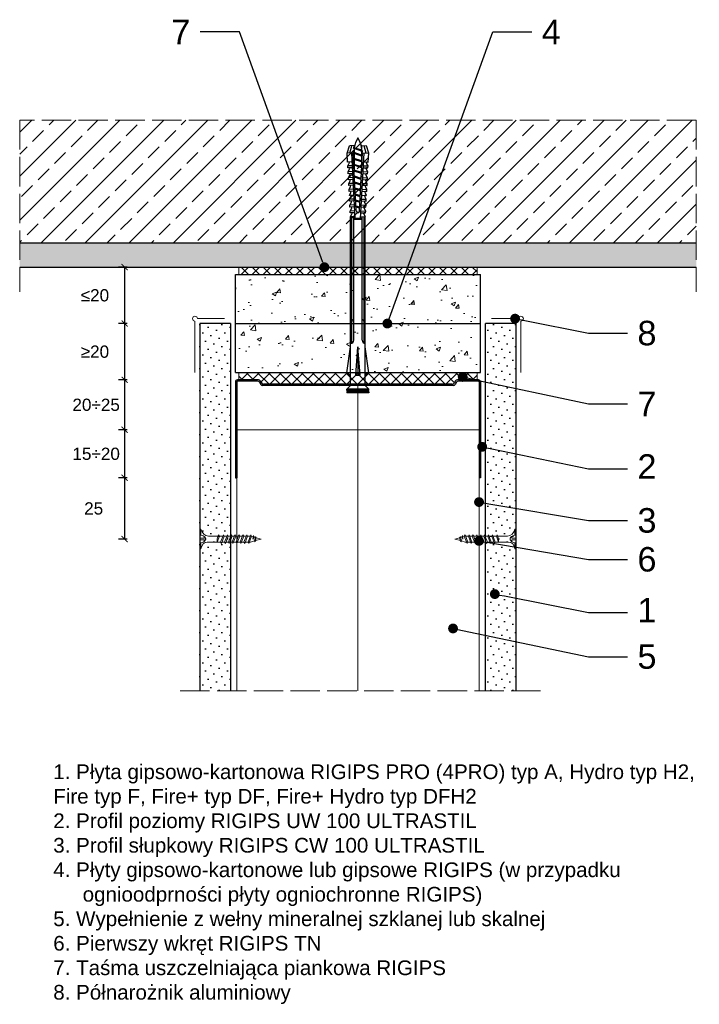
# Model space of a CAD drawing. Header units: millimetres. Extents: x 2139 to 3485, y 472 to 1418.
# Tile 6 of 6: x 3199 to 3477, y 1016 to 1418. Entities that reach past the tile are written whole.
import ezdxf
from ezdxf import colors
from ezdxf.entities.mleader import LeaderData, LeaderLine
from ezdxf.math import Vec2, Vec3

# ---------------------------------------------------------------- set-up
doc = ezdxf.new("R2010")
doc.units = ezdxf.units.MM
doc.linetypes.add('ACAD_ISO02W100', pattern=[15, 12, -3])
for name, color, linetype, lineweight in [('_ISOVER WELNA', 7, 'BATTING', 9), ('_RIGIPS AKCESORIA', 7, 'Continuous', 18), ('_RIGIPS G-K', 7, 'Continuous', 25), ('_RIGIPS PROFIL', 7, 'Continuous', 18), ('KRESKOWANIE', 7, 'Continuous', 9), ('OPISY', 7, 'Continuous', 9), ('PRZERYWANA', 7, 'ACAD_ISO02W100', 9), ('WYMIARY', 7, 'Continuous', 25)]:
    doc.layers.add(name, color=color, linetype=linetype, lineweight=lineweight)
doc.styles.get("Standard").update_dxf_attribs({"font": 'arial.ttf'})
doc.linetypes.add('BATTING', pattern='A,0.00254,-2.54,[134,ltypeshp.shx,S=2.54,R=0,X=-2.54,Y=0],-5.08,[134,ltypeshp.shx,S=2.54,R=180,X=2.54,Y=0],-2.54', length=10.16254)
doc.dimstyles.new('ISO-25', dxfattribs={"dimtxt": 5, "dimasz": 2.5, "dimexe": 2.5, "dimexo": 0.625, "dimtad": 1, "dimtxsty": 'Standard', "dimblk": 'ARCHTICK', "dimcen": 2.5, "dimadec": 0, "dimazin": 0, "dimtfac": 1, "dimtmove": 0, "dimatfit": 3, "dimfxl": 1, "dimfxlon": 1, "dimarcsym": 0})
pattern_1 = [(50, (408.705, 0), (18.21847, -1.59391), [1.905, -20.955]), (355, (408.705, 0), (-3.52434, 19.10568), [1.524, -16.76406]), (100.45144, (410.223, -0.133), (14.69412, 17.511775), [1.619, -17.80902]), (46.1842, (408.705, 5.08), (27.1079, -4.20423), [2.8575, -31.4325]), (96.6356, (410.964, 4.73), (23.74041, 24.74261), [2.4285, -26.71356]), (351.1842, (408.705, 5.08), (23.74041, 24.74261), [2.286, -25.14597]), (21, (411.245, 3.81), (15.16144, -10.22652), [1.905, -20.955]), (326, (411.245, 3.81), (6.1802, 18.4188), [1.524, -16.764]), (71.45144, (412.509, 2.958), (21.34164, 8.19228), [1.619, -17.80899]), (37.5, (408.705, 0), (0.30886, 8.455504), [0, -16.5608, 0, -17.018, 0, -16.8275]), (7.5, (408.705, 0), (6.681966, 10.018057), [0, -9.7028, 0, -16.1798, 0, -6.4135]), (327.5, (403.041, 0), (13.55906, -0.572874), [0, -6.35, 0, -19.812, 0, -26.289]), (317.5, (400.501, 0), (14.81292, 2.54265), [0, -8.255, 0, -13.1572, 0, -18.669])]

# ---------------------------------------------------------------- blocks, each defined once
blk = doc.blocks.new('UW 100 ULTRASTIL')
h = blk.add_hatch()
h.set_pattern_fill('ANSI31', color=256, scale=0.5, style=0)
h.paths.add_polyline_path([(166.82, 2.35), (89.14, 2.35, 0.286951), (88.24, 1.79), (87.91, 1.11, -0.286951), (87.01, 0.55), (78.78, 0.55, -0.414214), (78.53, 0.8), (78.53, 40), (77.98, 40), (77.98, 0.8, 0.414214), (78.78, 0), (87.35, 0, 0.286951), (88.25, 0.56), (88.58, 1.24, -0.286951), (89.48, 1.8), (166.48, 1.8, -0.286951), (167.38, 1.24), (167.71, 0.56, 0.286951), (168.61, 0), (177.18, 0, 0.414214), (177.98, 0.8), (177.98, 40), (177.43, 40), (177.43, 0.8, -0.414214), (177.18, 0.55), (168.95, 0.55, -0.286951), (168.05, 1.11), (167.72, 1.79, 0.286951)])
for p, q in [((77.98, 0.8), (77.98, 40)), ((77.98, 40), (78.53, 40)), ((78.53, 0.8), (78.53, 40)), ((177.43, 0.8), (177.43, 40)), ((177.98, 40), (177.43, 40)), ((177.98, 0.8), (177.98, 40)), ((78.78, 0.55), (87.01, 0.55)), ((78.78, 0), (87.35, 0)), ((87.91, 1.11), (88.24, 1.79)), ((88.25, 0.56), (88.58, 1.24)), ((89.14, 2.35), (166.82, 2.35)), ((89.48, 1.8), (166.48, 1.8)), ((167.71, 0.56), (167.38, 1.24)), ((168.05, 1.11), (167.72, 1.79)), ((168.61, 0), (177.18, 0)), ((168.95, 0.55), (177.18, 0.55))]:
    blk.add_line(p, q)
for centre, radius, start, end in [((78.78, 0.8), 0.8, 180, 270), ((78.78, 0.8), 0.25, 180, 270), ((87.01, 1.55), 1, 270, 334.0435), ((87.35, 1), 1, 270, 334.0435), ((89.14, 1.35), 1, 90, 154.0435), ((89.48, 0.8), 1, 90, 154.0435), ((166.48, 0.8), 1, 25.9565, 90), ((166.82, 1.35), 1, 25.9565, 90), ((168.61, 1), 1, 205.9565, 270), ((168.95, 1.55), 1, 205.9565, 270), ((177.18, 0.8), 0.8, 270, 0), ((177.18, 0.8), 0.25, 270, 0)]:
    blk.add_arc(centre, radius, start, end)
blk = doc.blocks.new('TN 25')
at = {"layer": '_RIGIPS AKCESORIA'}
for p, q in [((0, -0.84), (0, 7.16)), ((0, 7.16), (0.46, 7.16)), ((0.46, 4.78), (0, 4.78)), ((0.46, 7.16), (0.46, 4.78)), ((1.77, 3.5), (1.77, 4.2)), ((3.02, 4.46), (8.47, 4.46)), ((7.12, 4.46), (7.12, 3.18)), ((8.03, 2.01), (7.12, 4.46)), ((8.47, 4.46), (8.79, 5)), ((9.61, 1.51), (8.47, 4.46)), ((8.79, 5), (9.93, 2.01)), ((9, 4.46), (10.1, 4.46)), ((10.1, 4.46), (10.41, 5)), ((11.23, 1.51), (10.1, 4.46)), ((10.41, 5), (11.56, 2.01)), ((10.62, 4.46), (11.67, 4.46)), ((11.67, 4.46), (11.99, 5)), ((12.81, 1.51), (11.67, 4.46)), ((11.99, 5), (13.14, 2.01)), ((12.2, 4.46), (13.21, 4.46)), ((13.21, 4.46), (13.52, 5)), ((14.34, 1.51), (13.21, 4.46)), ((13.52, 5), (14.67, 2.01)), ((13.73, 4.46), (14.8, 4.46)), ((14.8, 4.46), (15.12, 5)), ((15.94, 1.51), (14.8, 4.46)), ((15.12, 5), (16.26, 2.01)), ((15.33, 4.46), (16.42, 4.46)), ((16.42, 4.46), (16.73, 5)), ((17.55, 1.51), (16.42, 4.46)), ((16.73, 5), (17.88, 2.01)), ((16.94, 4.46), (17.99, 4.46)), ((17.99, 4.46), (18.31, 5)), ((19.13, 1.51), (17.99, 4.46)), ((18.31, 5), (19.45, 2.01)), ((18.52, 4.46), (19.68, 4.46)), ((19.68, 4.46), (20, 5)), ((20.82, 1.51), (19.68, 4.46)), ((20, 5), (21.14, 2.01)), ((20.21, 4.46), (20.7, 4.46)), ((20.7, 4.46), (22.28, 3.98)), ((22.28, 3.98), (22.56, 4.37)), ((22.56, 4.37), (23.03, 2.71)), ((0, 3.5), (1.77, 3.5)), ((0, 2.83), (1.77, 2.83)), ((0.46, 1.64), (0, 1.64)), ((0.46, -0.84), (0.46, 1.64)), ((1.77, 2.83), (1.77, 2.18)), ((7.49, 2.01), (3.55, 2.01)), ((7.12, 3.18), (7.65, 1.53)), ((7.65, 1.53), (8.03, 2.01)), ((9.41, 2.01), (8.03, 2.01)), ((9.93, 2.01), (9.61, 1.51)), ((11.04, 2.01), (9.93, 2.01)), ((11.56, 2.01), (11.23, 1.51)), ((12.61, 2.01), (11.56, 2.01)), ((13.14, 2.01), (12.81, 1.51)), ((14.15, 2.01), (13.14, 2.01)), ((14.67, 2.01), (14.34, 1.51)), ((15.74, 2.01), (14.67, 2.01)), ((16.26, 2.01), (15.94, 1.51)), ((17.36, 2.01), (16.26, 2.01)), ((17.88, 2.01), (17.55, 1.51)), ((18.93, 2.01), (17.88, 2.01)), ((19.45, 2.01), (19.13, 1.51)), ((19.45, 2.01), (20.62, 2.01)), ((21.14, 2.01), (20.82, 1.51)), ((21.14, 2.01), (21.81, 2.12)), ((21.85, 1.83), (21.67, 3.28)), ((21.67, 3.28), (22.14, 2.4)), ((22.14, 2.4), (21.85, 1.83)), ((22.7, 2.36), (22.14, 2.4)), ((22.7, 2.36), (22.28, 3.98)), ((23.03, 2.71), (22.7, 2.36)), ((22.71, 3.85), (25, 3.24)), ((25, 3.24), (23.03, 2.71)), ((0, -0.84), (0.46, -0.84))]:
    blk.add_line(p, q, dxfattribs=at)
for centre, major_axis, ratio, start_param, end_param in [((3.09, 7.67), (0.17, 3.2), 0.826134, 1.773653, 3.180586), ((-0.04, 0.9), (0, 3.93), 0.848176, -0.720942, -0.151112), ((3.37, -1.57), (0.28, 3.57), 0.832181, 0.035984, 1.430787), ((-2.73, 15.91), (0, 14.76), 0.848176, 3.399396, 3.475072), ((0.59, 4.62), (0, 2.81), 0.848176, 3.475072, 3.862535), ((1.66, 3.18), (0, 0.895), 0.848176, -1.552777, -0.720942), ((1.66, 3.18), (0, 0.895), 0.848176, 3.862535, 4.730408)]:
    blk.add_ellipse(centre, major_axis=major_axis, ratio=ratio, start_param=start_param, end_param=end_param, dxfattribs=at)
blk = doc.blocks.new('kolek rozprezny komplet 100')
for p, q in [((443.47, 168.87), (432.8, 167.37)), ((443.47, 167.37), (443.47, 168.87)), ((443.47, 168.87), (444.34, 167.37)), ((450.17, 168.87), (448.67, 167.37)), ((450.17, 168.87), (450.17, 159.87)), ((450.67, 168.87), (450.17, 168.87)), ((450.67, 168.87), (450.67, 159.87)), ((450.67, 168.27), (451.17, 168.87)), ((451.17, 168.87), (451.67, 168.87)), ((451.17, 168.87), (451.17, 159.87)), ((451.67, 168.87), (451.67, 159.87)), ((350.66, 165.93), (350.76, 167.83)), ((353.15, 165.8), (350.66, 165.93)), ((353.75, 167.67), (350.71, 166.88)), ((353.81, 168.77), (350.76, 167.83)), ((351.53, 165.88), (352.53, 165.88)), ((352.53, 165.88), (351.53, 162.88)), ((352.53, 165.88), (351.93, 162.88)), ((352.93, 165.88), (351.93, 162.88)), ((352.53, 165.88), (352.9, 166.38)), ((352.93, 165.88), (352.9, 166.38)), ((352.93, 165.88), (354.53, 165.88)), ((354.53, 165.88), (353.53, 162.88)), ((353.68, 166.27), (353.81, 168.77)), ((377.24, 165.04), (353.68, 166.27)), ((380.47, 165.47), (353.71, 166.87)), ((357.41, 168.58), (353.81, 168.77)), ((354.53, 165.88), (353.93, 162.88)), ((354.93, 165.88), (353.93, 162.88)), ((354.53, 165.88), (354.78, 166.21)), ((354.93, 165.88), (354.91, 166.21)), ((354.93, 165.88), (356.93, 165.88)), ((356.93, 165.88), (355.93, 162.88)), ((356.93, 165.88), (356.33, 162.88)), ((357.33, 165.88), (356.33, 162.88)), ((356.93, 165.88), (357.09, 166.09)), ((357.31, 166.68), (357.41, 168.58)), ((357.33, 165.88), (357.32, 166.08)), ((357.33, 165.88), (359.33, 165.88)), ((357.67, 166.06), (357.71, 166.66)), ((359, 168.5), (357.82, 167.89)), ((359.33, 165.88), (358.33, 162.88)), ((358.47, 166.02), (358.5, 166.62)), ((359.33, 165.88), (358.73, 162.88)), ((359.73, 165.88), (358.73, 162.88)), ((358.9, 166.6), (359, 168.5)), ((359.8, 168.45), (359, 168.5)), ((359.33, 165.88), (359.4, 165.97)), ((359.7, 166.56), (359.8, 168.45)), ((359.73, 165.88), (359.73, 165.95)), ((359.73, 165.88), (361.24, 165.88)), ((360.07, 165.94), (360.1, 166.54)), ((361.4, 168.37), (360.22, 167.77)), ((361.72, 165.85), (360.73, 162.88)), ((360.87, 165.89), (360.9, 166.49)), ((361.73, 165.85), (361.13, 162.88)), ((362.12, 165.83), (361.13, 162.88)), ((361.3, 166.47), (361.4, 168.37)), ((362.2, 168.33), (361.4, 168.37)), ((362.1, 166.43), (362.2, 168.33)), ((362.47, 165.81), (362.5, 166.41)), ((363.8, 168.24), (362.61, 167.64)), ((364.08, 165.73), (363.17, 162.98)), ((363.27, 165.77), (363.3, 166.37)), ((364.1, 165.73), (363.56, 163)), ((364.48, 165.71), (363.57, 163)), ((363.7, 166.35), (363.8, 168.24)), ((364.6, 168.2), (363.8, 168.24)), ((364.5, 166.31), (364.6, 168.2)), ((364.86, 165.69), (364.9, 166.28)), ((366.19, 168.12), (365.01, 167.52)), ((366.44, 165.6), (365.61, 163.1)), ((365.66, 165.64), (365.69, 166.24)), ((366.48, 165.6), (365.98, 163.12)), ((366.84, 165.58), (366.02, 163.13)), ((366.09, 166.22), (366.19, 168.12)), ((366.99, 168.08), (366.19, 168.12)), ((366.89, 166.18), (366.99, 168.08)), ((367.26, 165.56), (367.29, 166.16)), ((368.59, 167.99), (367.41, 167.39)), ((368.8, 165.48), (368.05, 163.23)), ((368.06, 165.52), (368.09, 166.12)), ((368.85, 165.48), (368.41, 163.25)), ((369.19, 165.46), (368.46, 163.25)), ((368.49, 166.1), (368.59, 167.99)), ((369.39, 167.95), (368.59, 167.99)), ((369.29, 166.05), (369.39, 167.95)), ((369.66, 165.43), (369.69, 166.03)), ((370.99, 167.87), (369.8, 167.26)), ((370.46, 165.39), (370.49, 165.99)), ((371.16, 165.36), (370.49, 163.36)), ((371.23, 165.35), (370.83, 163.38)), ((370.89, 165.97), (370.99, 167.87)), ((371.55, 165.33), (370.9, 163.38)), ((372.59, 167.78), (371.4, 167.18)), ((372.05, 165.31), (372.09, 165.91)), ((372.49, 165.89), (372.59, 167.78)), ((373.38, 167.74), (372.59, 167.78)), ((372.85, 165.27), (372.89, 165.87)), ((373.52, 165.23), (372.94, 163.49)), ((373.6, 165.23), (373.26, 163.51)), ((373.28, 165.84), (373.38, 167.74)), ((373.91, 165.21), (373.34, 163.51)), ((374.98, 167.66), (373.8, 167.06)), ((374.45, 165.18), (374.48, 165.78)), ((374.88, 165.76), (374.98, 167.66)), ((375.78, 167.62), (374.98, 167.66)), ((375.25, 165.14), (375.28, 165.74)), ((375.88, 165.11), (375.38, 163.62)), ((375.68, 165.72), (375.78, 167.62)), ((375.98, 165.1), (375.68, 163.63)), ((376.27, 165.09), (375.79, 163.64)), ((377.38, 167.53), (376.2, 166.93)), ((377.28, 165.64), (377.38, 167.53)), ((378.18, 167.49), (377.38, 167.53)), ((378.08, 165.59), (378.18, 167.49)), ((379.78, 167.41), (378.59, 166.8)), ((379.68, 165.51), (379.78, 167.41)), ((430.17, 166.07), (379.71, 166.07)), ((431.37, 166.87), (379.75, 166.87)), ((448.67, 167.37), (379.77, 167.37)), ((380.47, 166.07), (380.47, 162.67)), ((380.67, 166.07), (380.67, 162.67)), ((380.87, 166.07), (380.87, 162.67)), ((444.34, 165.28), (432.8, 164.37)), ((444.34, 165.28), (443.47, 164.37)), ((444.34, 163.45), (444.34, 165.28)), ((448.67, 167.37), (448.67, 161.37)), ((353.15, 162.94), (350.66, 162.81)), ((350.66, 162.81), (350.76, 160.91)), ((353.75, 161.07), (350.71, 161.86)), ((353.81, 159.97), (350.76, 160.91)), ((351.53, 162.88), (351.57, 162.38)), ((351.57, 162.38), (351.93, 162.88)), ((351.93, 162.88), (353.53, 162.88)), ((353.53, 162.88), (353.56, 162.47)), ((353.64, 162.48), (353.93, 162.88)), ((377.24, 163.7), (353.68, 162.46)), ((353.68, 162.46), (353.81, 159.97)), ((380.47, 163.27), (353.71, 161.87)), ((353.93, 162.88), (355.93, 162.88)), ((355.93, 162.88), (355.95, 162.6)), ((356.14, 162.61), (356.33, 162.88)), ((356.33, 162.88), (358.33, 162.88)), ((357.31, 162.05), (357.41, 160.16)), ((357.67, 162.67), (357.71, 162.07)), ((359, 160.24), (357.82, 160.84)), ((358.33, 162.88), (358.34, 162.72)), ((358.47, 162.72), (358.5, 162.12)), ((358.63, 162.74), (358.73, 162.88)), ((358.73, 162.88), (360.73, 162.88)), ((358.9, 162.14), (359, 160.24)), ((359.7, 162.18), (359.8, 160.28)), ((360.07, 162.8), (360.1, 162.2)), ((361.4, 160.37), (360.22, 160.97)), ((360.73, 162.88), (360.73, 162.85)), ((360.87, 162.84), (360.9, 162.24)), ((361.13, 162.88), (361.24, 162.88)), ((361.13, 162.87), (361.13, 162.88)), ((361.3, 162.26), (361.4, 160.37)), ((362.1, 162.3), (362.2, 160.41)), ((362.47, 162.93), (362.5, 162.33)), ((363.8, 160.49), (362.61, 161.09)), ((363.27, 162.97), (363.3, 162.37)), ((363.7, 162.39), (363.8, 160.49)), ((364.5, 162.43), (364.6, 160.53)), ((364.86, 163.05), (364.9, 162.45)), ((366.19, 160.62), (365.01, 161.22)), ((365.66, 163.09), (365.69, 162.49)), ((366.09, 162.51), (366.19, 160.62)), ((366.89, 162.56), (366.99, 160.66)), ((367.26, 163.18), (367.29, 162.58)), ((368.59, 160.74), (367.41, 161.35)), ((368.06, 163.22), (368.09, 162.62)), ((368.49, 162.64), (368.59, 160.74)), ((369.39, 160.78), (368.59, 160.74)), ((369.29, 162.68), (369.39, 160.78)), ((369.66, 163.3), (369.69, 162.7)), ((370.99, 160.87), (369.8, 161.47)), ((370.46, 163.34), (370.49, 162.74)), ((370.89, 162.77), (370.99, 160.87)), ((372.59, 160.95), (371.4, 161.55)), ((372.05, 163.43), (372.09, 162.83)), ((372.49, 162.85), (372.59, 160.95)), ((373.38, 160.99), (372.59, 160.95)), ((372.85, 163.47), (372.89, 162.87)), ((373.28, 162.89), (373.38, 160.99)), ((374.98, 161.08), (373.8, 161.68)), ((374.45, 163.55), (374.48, 162.95)), ((374.88, 162.97), (374.98, 161.08)), ((375.78, 161.12), (374.98, 161.08)), ((375.25, 163.59), (375.28, 163)), ((375.68, 163.02), (375.78, 161.12)), ((377.38, 161.2), (376.2, 161.81)), ((377.28, 163.1), (377.38, 161.2)), ((378.18, 161.24), (377.38, 161.2)), ((378.08, 164.5), (377.86, 163.87)), ((378.08, 163.14), (378.18, 161.24)), ((379.78, 161.33), (378.59, 161.93)), ((379.68, 163.23), (379.78, 161.33)), ((430.17, 162.67), (379.71, 162.67)), ((431.37, 161.87), (379.75, 161.87)), ((448.67, 161.37), (379.77, 161.37)), ((432.8, 164.37), (443.47, 164.37)), ((444.34, 163.45), (432.8, 164.37)), ((443.47, 159.87), (432.8, 161.37)), ((444.34, 163.45), (443.47, 164.37)), ((443.47, 161.37), (443.47, 159.87)), ((443.47, 159.87), (444.34, 161.37)), ((450.17, 159.87), (448.67, 161.37)), ((357.41, 160.16), (353.81, 159.97)), ((359.8, 160.28), (359, 160.24)), ((362.2, 160.41), (361.4, 160.37)), ((364.6, 160.53), (363.8, 160.49)), ((366.99, 160.66), (366.19, 160.62)), ((450.67, 159.87), (450.17, 159.87)), ((450.67, 160.47), (451.17, 159.87)), ((451.17, 159.87), (451.67, 159.87))]:
    blk.add_line(p, q)
for centre, radius, start, end in [((353.27, 155.16), 10.85, 99.2038, 121.9083), ((353.65, 165.77), 0.5, 87, 177), ((357.68, 168.16), 0.3, 177, 297), ((360.08, 168.03), 0.3, 177, 297), ((362.48, 167.91), 0.3, 177, 297), ((364.87, 167.78), 0.3, 177, 297), ((367.27, 167.66), 0.3, 177, 297), ((369.67, 167.53), 0.3, 177, 297), ((371.27, 167.45), 0.3, 177, 297), ((373.66, 167.32), 0.3, 177, 297), ((376.06, 167.2), 0.3, 177, 297), ((377.41, 164.38), 0.682, 255.8604, 104.1386), ((378.46, 167.07), 0.3, 177, 297), ((422.67, 165.87), 1, 90, 168.463), ((430.17, 167.37), 1.3, 270, 0), ((353.27, 173.59), 10.85, 238.0917, 260.7962), ((353.65, 162.96), 0.5, 183, 273), ((357.68, 160.58), 0.3, 63, 183), ((360.08, 160.7), 0.3, 63, 183), ((362.48, 160.83), 0.3, 63, 183), ((364.87, 160.95), 0.3, 63, 183), ((367.27, 161.08), 0.3, 63, 183), ((369.67, 161.2), 0.3, 63, 183), ((371.27, 161.29), 0.3, 63, 183), ((373.66, 161.41), 0.3, 63, 183), ((376.06, 161.54), 0.3, 63, 183), ((378.46, 161.66), 0.3, 63, 183), ((422.67, 162.87), 1, 191.537, 270), ((430.17, 161.37), 1.3, 0, 90)]:
    blk.add_arc(centre, radius, start, end)
blk = doc.blocks.new('polnaroznik')
at = {"layer": '_RIGIPS AKCESORIA'}
for p, q in [((429.5, 44.15), (429.5, 55.15)), ((430.5, 56.15), (451.5, 56.15))]:
    blk.add_line(p, q, dxfattribs=at)
blk.add_arc((429.5, 56.15), 1, 0, 270, dxfattribs=at)
blk = doc.blocks.new('_ArchTick')
at = {"color": 0, "linetype": 'ByBlock', "const_width": 0.15}
blk.add_lwpolyline([(-0.5, -0.5), (0.5, 0.5)], dxfattribs=at)
blk = doc.blocks.new('*D28')
at = {"layer": 'Defpoints', "color": 0, "transparency": 16777216}
for p in [(3288.68, 1250.73), (3242.27, 1231.13), (3288.08, 1231.13)]:
    blk.add_point(p, dxfattribs=at)
at = {"layer": 'WYMIARY', "color": 0, "lineweight": -2, "transparency": 16777216}
for p, q in [((3243.27, 1250.73), (3239.77, 1250.73)), ((3242.27, 1250.73), (3242.27, 1231.13)), ((3243.27, 1231.13), (3239.77, 1231.13))]:
    blk.add_line(p, q, dxfattribs=at)
at = {"layer": 'WYMIARY', "color": 0, "lineweight": -2, "transparency": 16777216, "xscale": 2.5, "yscale": 2.5, "zscale": 2.5}
for p, rotation in [((3242.27, 1250.73), 90), ((3242.27, 1231.13), 270)]:
    blk.add_blockref('_ArchTick', p, dxfattribs=dict(at, rotation=rotation))
at = {"layer": 'WYMIARY', "color": 0, "transparency": 16777216, "insert": (3230.67, 1240.93), "char_height": 5, "attachment_point": 5}
blk.add_mtext('15÷20', dxfattribs=at)
blk = doc.blocks.new('*D29')
at = {"layer": 'Defpoints', "color": 0, "transparency": 16777216}
for p in [(3288.68, 1271.13), (3242.27, 1250.73), (3288.08, 1250.73)]:
    blk.add_point(p, dxfattribs=at)
at = {"layer": 'WYMIARY', "color": 0, "lineweight": -2, "transparency": 16777216}
for p, q in [((3243.27, 1271.13), (3239.77, 1271.13)), ((3242.27, 1271.13), (3242.27, 1250.73)), ((3243.27, 1250.73), (3239.77, 1250.73))]:
    blk.add_line(p, q, dxfattribs=at)
at = {"layer": 'WYMIARY', "color": 0, "lineweight": -2, "transparency": 16777216, "xscale": 2.5, "yscale": 2.5, "zscale": 2.5}
for p, rotation in [((3242.27, 1271.13), 90), ((3242.27, 1250.73), 270)]:
    blk.add_blockref('_ArchTick', p, dxfattribs=dict(at, rotation=rotation))
at = {"layer": 'WYMIARY', "color": 0, "transparency": 16777216, "insert": (3230.67, 1260.93), "char_height": 5, "attachment_point": 5}
blk.add_mtext('20÷25', dxfattribs=at)
blk = doc.blocks.new('*D30')
at = {"layer": 'Defpoints', "color": 0, "transparency": 16777216}
for p in [(3286.08, 1294.13), (3242.27, 1271.13), (3289.48, 1271.13)]:
    blk.add_point(p, dxfattribs=at)
at = {"layer": 'WYMIARY', "color": 0, "lineweight": -2, "transparency": 16777216}
for p, q in [((3243.27, 1294.13), (3239.77, 1294.13)), ((3242.27, 1294.13), (3242.27, 1271.13)), ((3243.27, 1271.13), (3239.77, 1271.13))]:
    blk.add_line(p, q, dxfattribs=at)
at = {"layer": 'WYMIARY', "color": 0, "lineweight": -2, "transparency": 16777216, "xscale": 2.5, "yscale": 2.5, "zscale": 2.5}
for p, rotation in [((3242.27, 1294.13), 90), ((3242.27, 1271.13), 270)]:
    blk.add_blockref('_ArchTick', p, dxfattribs=dict(at, rotation=rotation))
at = {"layer": 'WYMIARY', "color": 0, "transparency": 16777216, "insert": (3230.17, 1282.63), "char_height": 5, "attachment_point": 5}
blk.add_mtext('≥20', dxfattribs=at)
blk = doc.blocks.new('*D31')
at = {"layer": 'Defpoints', "color": 0, "transparency": 16777216}
for p in [(3286.08, 1317.13), (3242.27, 1294.13), (3288.08, 1294.13)]:
    blk.add_point(p, dxfattribs=at)
at = {"layer": 'WYMIARY', "color": 0, "lineweight": -2, "transparency": 16777216}
for p, q in [((3243.27, 1317.13), (3239.77, 1317.13)), ((3242.27, 1317.13), (3242.27, 1294.13)), ((3243.27, 1294.13), (3239.77, 1294.13))]:
    blk.add_line(p, q, dxfattribs=at)
at = {"layer": 'WYMIARY', "color": 0, "lineweight": -2, "transparency": 16777216, "xscale": 2.5, "yscale": 2.5, "zscale": 2.5}
for p, rotation in [((3242.27, 1317.13), 90), ((3242.27, 1294.13), 270)]:
    blk.add_blockref('_ArchTick', p, dxfattribs=dict(at, rotation=rotation))
at = {"layer": 'WYMIARY', "color": 0, "transparency": 16777216, "insert": (3230.17, 1305.63), "char_height": 5, "attachment_point": 5}
blk.add_mtext('≤20', dxfattribs=at)
blk = doc.blocks.new('_Dot')
at = {"color": 0, "linetype": 'ByBlock', "lineweight": -2}
blk.add_line((-0.5, 0), (-1, 0), dxfattribs=at)
at = {"color": 0, "linetype": 'ByBlock', "const_width": 0.5}
blk.add_lwpolyline([(-0.25, 0, 1), (0.25, 0, 1)], format="xyb", close=True, dxfattribs=at)
blk = doc.blocks.new('*D62')
at = {"layer": 'Defpoints', "color": 0, "transparency": 16777216}
for p in [(3288.08, 1231.13), (3242.27, 1206.13), (3297.98, 1206.13)]:
    blk.add_point(p, dxfattribs=at)
at = {"layer": 'WYMIARY', "color": 0, "lineweight": -2, "transparency": 16777216}
for p, q in [((3243.27, 1231.13), (3239.77, 1231.13)), ((3242.27, 1231.13), (3242.27, 1206.13)), ((3243.27, 1206.13), (3239.77, 1206.13))]:
    blk.add_line(p, q, dxfattribs=at)
at = {"layer": 'WYMIARY', "color": 0, "lineweight": -2, "transparency": 16777216, "xscale": 2.5, "yscale": 2.5, "zscale": 2.5}
for p, rotation in [((3242.27, 1231.13), 90), ((3242.27, 1206.13), 270)]:
    blk.add_blockref('_ArchTick', p, dxfattribs=dict(at, rotation=rotation))
at = {"layer": 'WYMIARY', "color": 0, "transparency": 16777216, "insert": (3229.67, 1218.63), "char_height": 5, "attachment_point": 5}
blk.add_mtext('25', dxfattribs=at)

msp = doc.modelspace()

# ---------------------------------------------------------------- hatches: boundary and pattern name
at = {"layer": '_RIGIPS G-K'}
h = msp.add_hatch(dxfattribs=at)
h.set_pattern_fill('DOTS', color=256, scale=2, angle=225, style=0)
h.set_pattern_definition([(225, (407.205, -23), (1.122532, -3.367596), [0, -3.175])])
h.paths.add_polyline_path([(3272.98, 1144.129), (3285.48, 1144.129), (3285.48, 1294.129), (3272.98, 1294.129)])
h = msp.add_hatch(dxfattribs=at)
h.set_pattern_fill('DOTS', color=256, scale=2, angle=225, style=0)
h.set_pattern_definition([(225, (410.205, -23), (1.122532, -3.367596), [0, -3.175])])
h.paths.add_polyline_path([(3389.48, 1144.129), (3401.98, 1144.129), (3401.98, 1294.129), (3389.48, 1294.129)])
at = {"layer": 'KRESKOWANIE'}
h = msp.add_hatch(dxfattribs=at)
h.set_pattern_fill('ANSI33', color=256, scale=2, angle=180, style=0)
h.set_pattern_definition([(225, (1060.705, 311.061), (8.980256, -8.980256), []), (225, (1051.725, 311.061), (8.980256, -8.980256), [6.35, -3.175])])
h.paths.add_polyline_path([(3475.48, 1377.129), (3199.48, 1377.129), (3199.48, 1327.129), (3475.48, 1327.129)])
h = msp.add_hatch(dxfattribs=at)
h.set_pattern_fill('AR-SAND', color=256, scale=0.1, style=0)
h.set_pattern_definition([(37.5, (734.705, 3), (-0.160003, 4.8941324), [0, -3.8608, 0, -4.318, 0, -4.1275]), (7.5, (734.705, 3), (4.495233, 7.168251), [0, -2.0828, 0, -3.4798, 0, -1.3335]), (327.5, (731.581, 3), (7.909924, 0.014372), [0, -1.27, 0, -4.572, 0, -5.969]), (317.5, (731.581, 3), (7.635565, 2.229293), [0, -0.635, 0, -2.9972, 0, -3.429])])
h.paths.add_polyline_path([(3475.48, 1327.129), (3199.48, 1327.129), (3199.48, 1317.129), (3475.48, 1317.129)])
h = msp.add_hatch(dxfattribs=at)
h.set_pattern_fill('ANSI37', color=256, angle=270, style=0)
h.set_pattern_definition([(315, (408.705, 0), (2.245064, 2.245064), []), (45, (408.705, 0), (-2.245064, 2.245064), [])])
h.paths.add_polyline_path([(3386.08, 1317.129), (3288.88, 1317.129), (3288.88, 1314.129), (3386.08, 1314.129)])
h = msp.add_hatch(dxfattribs=at)
h.set_pattern_fill('AR-CONC', color=256, scale=0.1, style=0)
h.set_pattern_definition(pattern_1)
h.paths.add_polyline_path([(3387.48, 1314.129), (3287.48, 1314.129), (3287.48, 1294.129), (3387.48, 1294.129)])
h = msp.add_hatch(dxfattribs=at)
h.set_pattern_fill('AR-CONC', color=256, scale=0.1, style=0)
h.set_pattern_definition(pattern_1)
h.paths.add_polyline_path([(3387.48, 1294.129), (3287.48, 1294.129), (3287.48, 1274.129), (3387.48, 1274.129)])
h = msp.add_hatch(dxfattribs=at)
h.set_pattern_fill('ANSI37', color=256, angle=270, style=0)
h.set_pattern_definition([(315, (5288.255, 2708.2575), (2.245064, 2.245064), []), (45, (5288.255, 2708.2575), (-2.245064, 2.245064), [])])
h.paths.add_polyline_path([(3297.754, 1270.566), (3298.083, 1269.891, 0.2869508), (3298.982, 1269.329), (3375.978, 1269.329, 0.2869508), (3376.878, 1269.891), (3377.206, 1270.566, -0.2869508), (3378.105, 1271.129), (3386.08, 1271.129), (3386.08, 1274.129), (3288.88, 1274.129), (3288.88, 1271.129), (3296.855, 1271.129, -0.2869508)])

# ---------------------------------------------------------------- linework, layer by layer
for p, q in [((3199.48, 1327.129), (3475.48, 1327.129)), ((3199.48, 1317.129), (3475.48, 1317.129))]:
    msp.add_line(p, q)
at = {"layer": '_ISOVER WELNA', "ltscale": 4.8}
msp.add_line((3337.48, 1144.129), (3337.48, 1268.779), dxfattribs=at)
at = {"layer": '_RIGIPS G-K'}
for p, q in [((3287.48, 1274.129), (3287.48, 1314.129)), ((3287.48, 1314.129), (3387.48, 1314.129)), ((3387.48, 1274.129), (3387.48, 1314.129)), ((3272.98, 1294.129), (3272.98, 1144.129)), ((3285.48, 1294.129), (3272.98, 1294.129)), ((3285.48, 1294.129), (3285.48, 1144.129)), ((3287.48, 1294.129), (3387.48, 1294.129)), ((3389.48, 1144.129), (3389.48, 1294.129)), ((3401.98, 1294.129), (3389.48, 1294.129)), ((3401.98, 1144.129), (3401.98, 1294.129)), ((3287.48, 1274.129), (3387.48, 1274.129)), ((3299.48, 1274.129), (3311.98, 1274.129))]:
    msp.add_line(p, q, dxfattribs=at)
at = {"layer": '_RIGIPS PROFIL', "lineweight": 9}
for p, q in [((3288.08, 1250.729), (3386.88, 1250.729)), ((3288.08, 1144.129), (3288.08, 1250.729)), ((3386.88, 1144.129), (3386.88, 1250.729))]:
    msp.add_line(p, q, dxfattribs=at)
at = {"layer": 'KRESKOWANIE'}
for p, q in [((3288.88, 1314.129), (3288.88, 1317.129)), ((3386.08, 1314.129), (3386.08, 1317.129)), ((3288.88, 1271.129), (3288.88, 1274.129)), ((3386.08, 1271.129), (3386.08, 1274.129))]:
    msp.add_line(p, q, dxfattribs=at)
at = {"layer": 'PRZERYWANA'}
for p, q in [((3475.48, 1377.129), (3199.48, 1377.129)), ((3199.48, 1377.129), (3199.48, 1307.129)), ((3475.48, 1377.129), (3475.48, 1307.129)), ((3411.98, 1144.129), (3262.98, 1144.129))]:
    msp.add_line(p, q, dxfattribs=at)

# ---------------------------------------------------------------- block references
for name, p, rotation in [('kolek rozprezny komplet 100', (3173.112, 1717.453), 270), ('UW 100 ULTRASTIL', (3465.46, 1271.129), 180)]:
    msp.add_blockref(name, p, dxfattribs=dict(rotation=rotation))
at = {"layer": '_RIGIPS AKCESORIA', "xscale": -1}
for name, p, rotation in [('polnaroznik', (3327.13, 1725.63), 90), ('TN 25', (3272.98, 1209.372), 180)]:
    msp.add_blockref(name, p, dxfattribs=dict(at, rotation=rotation))
at = {"layer": '_RIGIPS AKCESORIA'}
for name, p, rotation in [('polnaroznik', (3347.83, 1725.63), 270), ('TN 25', (3401.98, 1209.372), 180)]:
    msp.add_blockref(name, p, dxfattribs=dict(at, rotation=rotation))

# ---------------------------------------------------------------- texts
at = {"insert": (3213.169, 1114.154), "char_height": 6, "width": 269.33004, "attachment_point": 1}
msp.add_mtext('1. Płyta gipsowo-kartonowa RIGIPS PRO (4PRO) typ A, Hydro typ H2, Fire typ F, Fire+ typ DF, Fire+ Hydro typ DFH2\\P2. Profil poziomy RIGIPS UW 100 ULTRASTIL\\P3. Profil słupkowy RIGIPS CW 100 ULTRASTIL\\P\\pi-12,l12;4. Płyty gipsowo-kartonowe lub gipsowe RIGIPS (w przypadku ognioodprności płyty ogniochronne RIGIPS)\\P\\pi0,l0;5. Wypełnienie z wełny mineralnej szklanej lub skalnej\\P6. Pierwszy wkręt RIGIPS TN\\P7. Taśma uszczelniająca piankowa RIGIPS\\P8. Półnarożnik aluminiowy', dxfattribs=at)

# ---------------------------------------------------------------- dimensions: what is measured, and where the dimension line sits
at = {"layer": 'WYMIARY'}
for base, p1, p2, text, override, picture, middle in [((3242.271, 1294.129), (3286.08, 1317.129), (3288.08, 1294.129), '≤20', {"dimgap": 9, "dimtad": 0, "dimjust": 0, "dimtmove": 2}, '*D31', (3230.166, 1305.629)), ((3242.271, 1271.129), (3286.08, 1294.129), (3289.48, 1271.129), '≥20', {"dimgap": 9, "dimtad": 0, "dimjust": 0, "dimtmove": 2}, '*D30', (3230.166, 1282.629)), ((3242.271, 1250.729), (3288.68, 1271.129), (3288.08, 1250.729), '20÷25', {"dimgap": 8, "dimtad": 0, "dimjust": 0, "dimtmove": 2}, '*D29', (3230.666, 1260.929)), ((3242.271, 1231.129), (3288.68, 1250.729), (3288.08, 1231.129), '15÷20', {"dimgap": 8, "dimtad": 0, "dimjust": 0, "dimtmove": 2}, '*D28', (3230.666, 1240.929))]:
    dim = msp.add_linear_dim(base=base, p1=p1, p2=p2, angle=90, text=text, dimstyle='ISO-25', override=override, dxfattribs=at)
    dim.commit()
    dim.dimension.update_dxf_attribs({"geometry": picture, "text_midpoint": middle, "text_rotation": 180})
dim = msp.add_linear_dim(base=(3242.271, 1206.129), p1=(3288.08, 1231.129), p2=(3297.98, 1206.129), angle=90, dimstyle='ISO-25', override={"dimgap": 10, "dimtad": 0, "dimtmove": 2}, dxfattribs=at)
dim.commit()
dim.dimension.update_dxf_attribs({"geometry": '*D62', "text_midpoint": (3229.666, 1218.629), "text_rotation": 180})

# ---------------------------------------------------------------- leaders
at = {"layer": 'OPISY'}
ml = msp.add_multileader_mtext('Standard', dxfattribs=at)
ml.set_content('7', color=256)
ml.set_leader_properties()
ml.set_arrow_properties(name='DOT')
ml.build(insert=Vec2(0, 0))
ctx = ml.context
ctx.base_point, ctx.char_height, ctx.landing_gap_size, ctx.plane_origin = Vec3(3258.627, 1413.172), 10, 4, Vec3(3465.689, 1556.832)
ctx.text_align_type = 2
notes = []
notes.append((ctx, [(0, (1, 1, 0), (3289.1, 1413.172), (-1, 0), 16, [(0, [(3323.79, 1317.129)], 0, [])])]))
ctx.mtext.insert, ctx.mtext.alignment, ctx.mtext.flow_direction = Vec3(3269.1, 1418.172), 3, 5
ml = msp.add_multileader_mtext('Standard', dxfattribs=at)
ml.set_content('4', color=256)
ml.set_leader_properties()
ml.set_arrow_properties(name='DOT')
ml.build(insert=Vec2(0, 0))
ctx = ml.context
ctx.base_point, ctx.char_height, ctx.landing_gap_size, ctx.plane_origin = Vec3(3408.47, 1413.172), 10, 4, Vec3(3215.881, 1556.832)
notes.append((ctx, [(0, (1, 1, 0), (3392.47, 1413.172), (1, 0), 16, [(0, [(3349.473, 1294.129)], 0, [])])]))
ctx.mtext.insert, ctx.mtext.flow_direction = Vec3(3412.47, 1418.172), 5
ml = msp.add_multileader_mtext('Standard', dxfattribs=at)
ml.set_content('8', color=256)
ml.set_leader_properties()
ml.set_arrow_properties(name='DOT')
ml.build(insert=Vec2(0, 0))
ctx = ml.context
ctx.base_point, ctx.char_height, ctx.landing_gap_size, ctx.plane_origin = Vec3(3447.515, 1290.156), 10, 4, Vec3(3254.926, 1433.815)
notes.append((ctx, [(0, (1, 1, 0), (3431.515, 1290.156), (1, 0), 16, [(0, [(3401.598, 1296.129)], 0, [])])]))
ctx.mtext.insert, ctx.mtext.flow_direction = Vec3(3451.515, 1295.241), 5
ml = msp.add_multileader_mtext('Standard', dxfattribs=at)
ml.set_content('7', color=256)
ml.set_leader_properties()
ml.set_arrow_properties(name='DOT')
ml.build(insert=Vec2(0, 0))
ctx = ml.context
ctx.base_point, ctx.char_height, ctx.landing_gap_size, ctx.plane_origin = Vec3(3447.515, 1261.314), 10, 4, Vec3(3254.926, 1404.974)
notes.append((ctx, [(0, (1, 1, 0), (3431.515, 1261.314), (1, 0), 16, [(0, [(3380.225, 1272.33)], 0, [])])]))
ctx.mtext.insert, ctx.mtext.flow_direction = Vec3(3451.515, 1266.314), 5
ml = msp.add_multileader_mtext('Standard', dxfattribs=at)
ml.set_content('2', color=256)
ml.set_leader_properties()
ml.set_arrow_properties(name='DOT')
ml.build(insert=Vec2(0, 0))
ctx = ml.context
ctx.base_point, ctx.char_height, ctx.landing_gap_size, ctx.plane_origin = Vec3(3447.515, 1234.767), 10, 4, Vec3(3254.926, 1378.426)
notes.append((ctx, [(0, (1, 1, 0), (3431.515, 1234.767), (1, 0), 16, [(0, [(3388.167, 1243.816)], 0, [])])]))
ctx.mtext.insert, ctx.mtext.flow_direction = Vec3(3451.515, 1240.767), 5
ml = msp.add_multileader_mtext('Standard', dxfattribs=at)
ml.set_content('3', color=256)
ml.set_leader_properties()
ml.set_arrow_properties(name='DOT')
ml.build(insert=Vec2(0, 0))
ctx = ml.context
ctx.base_point, ctx.char_height, ctx.landing_gap_size, ctx.plane_origin = Vec3(3447.515, 1213.691), 10, 4, Vec3(3254.926, 1357.35)
notes.append((ctx, [(0, (1, 1, 0), (3431.515, 1213.691), (1, 0), 16, [(0, [(3386.88, 1221.257)], 0, [])])]))
ctx.mtext.insert, ctx.mtext.flow_direction = Vec3(3451.515, 1218.779), 5
ml = msp.add_multileader_mtext('Standard', dxfattribs=at)
ml.set_content('6', color=256)
ml.set_leader_properties()
ml.set_arrow_properties(name='DOT')
ml.build(insert=Vec2(0, 0))
ctx = ml.context
ctx.base_point, ctx.char_height, ctx.landing_gap_size, ctx.plane_origin = Vec3(3447.515, 1197.815), 10, 4, Vec3(3254.926, 1341.475)
notes.append((ctx, [(0, (1, 1, 0), (3431.515, 1197.815), (1, 0), 16, [(0, [(3386.88, 1205.382)], 0, [])])]))
ctx.mtext.insert, ctx.mtext.flow_direction = Vec3(3451.515, 1202.9), 5
ml = msp.add_multileader_mtext('Standard', dxfattribs=at)
ml.set_content('1', color=256)
ml.set_leader_properties()
ml.set_arrow_properties(name='DOT')
ml.build(insert=Vec2(0, 0))
ctx = ml.context
ctx.base_point, ctx.char_height, ctx.landing_gap_size, ctx.plane_origin = Vec3(3447.515, 1176.118), 10, 4, Vec3(3254.926, 1319.777)
notes.append((ctx, [(0, (1, 1, 0), (3431.515, 1176.118), (1, 0), 16, [(0, [(3393.325, 1183.685)], 0, [])])]))
ctx.mtext.insert, ctx.mtext.flow_direction = Vec3(3451.515, 1182.118), 5
ml = msp.add_multileader_mtext('Standard', dxfattribs=at)
ml.set_content('5', color=256)
ml.set_leader_properties()
ml.set_arrow_properties(name='DOT')
ml.build(insert=Vec2(0, 0))
ctx = ml.context
ctx.base_point, ctx.char_height, ctx.landing_gap_size, ctx.plane_origin = Vec3(3447.515, 1158.115), 10, 4, Vec3(3254.926, 1301.775)
notes.append((ctx, [(0, (1, 1, 0), (3431.515, 1158.115), (1, 0), 16, [(0, [(3376.276, 1169.646)], 0, [])])]))
ctx.mtext.insert, ctx.mtext.flow_direction = Vec3(3451.515, 1163.2), 5
for ctx, leaders in notes:
    for number, flags, end, landing, length, lines in leaders:
        leader = LeaderData()
        leader.index, (leader.has_last_leader_line, leader.has_dogleg_vector, leader.attachment_direction) = number, flags
        leader.last_leader_point, leader.dogleg_vector, leader.dogleg_length = Vec3(end), Vec3(landing), length
        for number, points, colour, breaks in lines:
            line = LeaderLine()
            line.index, line.vertices, line.color, line.breaks = number, Vec3.list(points), colors.encode_raw_color(colour), breaks
            leader.lines.append(line)
        ctx.leaders.append(leader)

doc.saveas('drawing.dxf')
